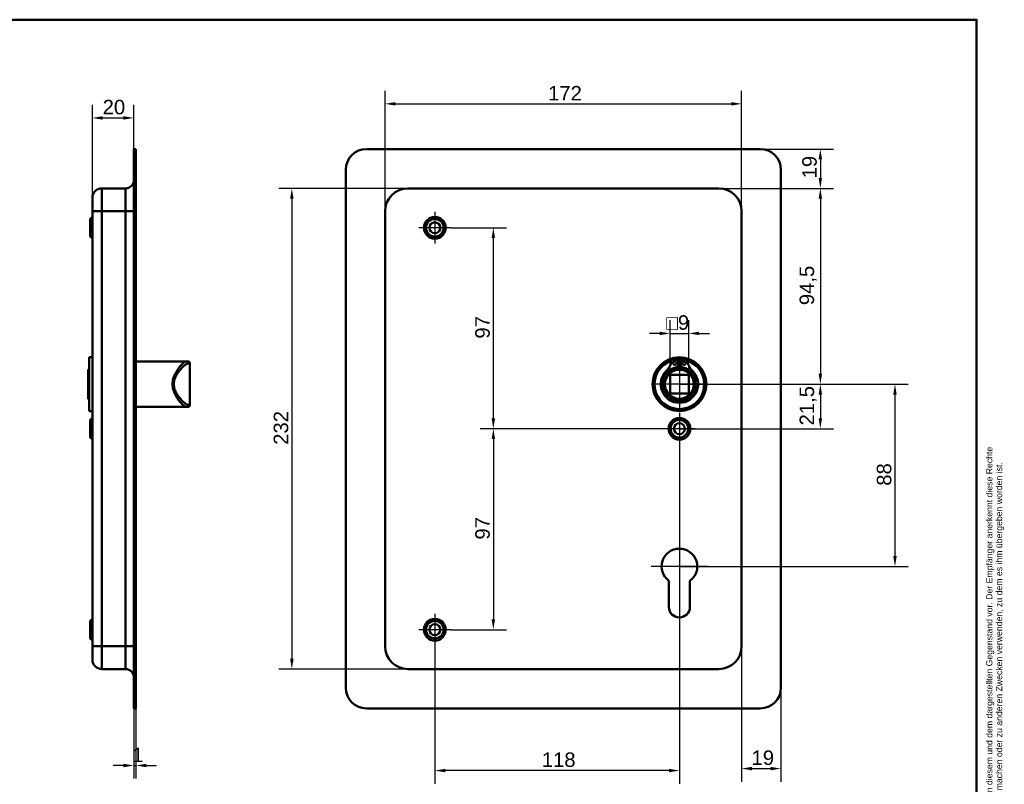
# Model space of a CAD drawing. Header units: millimetres. Extents: x 20 to 833, y 20 to 574.
# Tile 7 of 7: x 358 to 833, y 205 to 574. Entities that reach past the tile are written whole.
import ezdxf
from ezdxf.enums import TextEntityAlignment as Align

# ---------------------------------------------------------------- set-up
doc = ezdxf.new("R2010")
doc.units = ezdxf.units.MM
doc.header["$LTSCALE"] = 2
for name, color, linetype, lineweight in [('Bemaßungen(DIN)', 7, 'Continuous', 25), ('Mittelpunktmarkierung(DIN)', 7, 'Continuous', 25), ('Sichtbare Kanten(DIN)', 7, 'Continuous', 50), ('Sichtbare tangentiale Kanten(DIN)', 7, 'Continuous', 50), ('Skizziergeometrie(DIN)', 7, 'Continuous', 50), ('Skizzierlinie(DIN)', 7, 'Continuous', 25), ('Symbole(DIN)', 7, 'Continuous', 25)]:
    doc.layers.add(name, color=color, linetype=linetype, lineweight=lineweight)
doc.styles.add('Aktuell-DIN', font='arial.ttf')
doc.styles.add('STANDARD-DIN~0', font='arial.ttf')
doc.styles.add('Textstil10', font='arial.ttf')
doc.styles.add('Textstil41', font='arial.ttf', dxfattribs={"width": 0.8})
doc.styles.add('Textstil83', font='arial.ttf', dxfattribs={"width": 0.8})
doc.dimstyles.new('CAD-LAN', dxfattribs={"dimscale": 2, "dimtxt": 3.5, "dimasz": 2.5, "dimexe": 3.175, "dimexo": 0, "dimgap": 0.8, "dimtad": 1, "dimrnd": 1e-08, "dimtxsty": 'STANDARD-DIN~0', "dimcen": 0.09, "dimdle": 10, "dimclrd": 250, "dimclre": 250, "dimclrt": 250, "dimadec": 0, "dimazin": 2, "dimtfac": 1, "dimtmove": 0, "dimatfit": 3, "dimfxl": 1, "dimtolj": 1, "dimtzin": 0, "dimlwd": 25, "dimlwe": 25, "dimarcsym": 0})

# ---------------------------------------------------------------- blocks, each defined once
blk = doc.blocks.new('Ränder Standardrahmen')
at = {"layer": 'Skizziergeometrie(DIN)', "flags": 128}
blk.add_lwpolyline([(10, 10), (10, 287), (410, 287), (410, 10), (10, 10)], dxfattribs=at)
blk = doc.blocks.new('Schriftfelder Heusser')
at = {"layer": 'Skizziergeometrie(DIN)'}
for p, q in [((101, 229.92), (101, 236.92)), ((101, 236.92), (291, 236.92)), ((111, 229.92), (111, 236.92)), ((123, 229.92), (123, 236.92)), ((232, 229.92), (232, 236.92)), ((256, 229.92), (256, 236.92)), ((291, 236.92), (291, 229.92)), ((101, 191.42), (101, 229.92)), ((101, 229.92), (291, 229.92)), ((111, 229.92), (111, 221.42)), ((123, 229.92), (123, 221.42)), ((232, 229.92), (232, 221.42)), ((256, 229.92), (256, 221.42)), ((291, 229.92), (291, 191.42)), ((101, 221.42), (291, 221.42)), ((150, 221.42), (150, 204.42)), ((198.85, 221.42), (198.85, 204.42)), ((216.35, 221.42), (216.35, 204.42)), ((238.35, 221.42), (238.35, 204.42)), ((278, 221.42), (278, 191.42)), ((278, 208.67), (291, 208.67)), ((101, 204.42), (291, 204.42)), ((142, 204.42), (142, 191.42)), ((236, 204.42), (236, 191.42)), ((278, 200.17), (291, 200.17)), ((291, 191.42), (101, 191.42))]:
    blk.add_line(p, q, dxfattribs=at)
at = {"layer": 'Skizzierlinie(DIN)'}
for p, q in [((113.5, 221.42), (113.5, 204.42)), ((118, 221.42), (118, 204.42)), ((162.35, 221.42), (162.35, 204.42)), ((166.85, 221.42), (166.85, 204.42)), ((113.5, 217.17), (150, 217.17)), ((162.35, 217.17), (278, 217.17)), ((113.5, 212.92), (150, 212.92)), ((162.35, 212.92), (278, 212.92)), ((113.5, 208.67), (150, 208.67)), ((162.35, 208.67), (278, 208.67))]:
    blk.add_line(p, q, dxfattribs=at)
for centre in [(115.75, 219.25), (164.6, 219.25), (115.75, 215.04), (164.6, 215.04), (115.75, 210.79), (164.6, 210.79), (115.75, 206.54), (164.6, 206.54)]:
    blk.add_circle(centre, 1.75, dxfattribs=at)
at = {"layer": 'Symbole(DIN)', "color": 7, "insert": (293.33, 191.7), "char_height": 1.5, "width": 182.3003, "attachment_point": 1, "rotation": 90, "line_spacing_factor": 0.944221, "style": 'Aktuell-DIN'}
blk.add_mtext('\\fArial|b0|i0;\\H1.5000;Die Schlossfabrik Heusser AG ist Eigentümerin dieses Dokumentes und behält sich alle Rechte an diesem und dem dargestellten Gegenstand vor. Der Empfänger anerkennt diese Rechte\\Pund wird das Dokument nicht ohne schriftliche Ermächtigung der Eigentümerin Dritten zugänglich machen oder zu anderen Zwecken verwenden, zu dem es ihm übergeben worden ist.\\P ', dxfattribs=at)
at = {"layer": 'Symbole(DIN)', "color": 179, "true_color": 0x262659, "style": 'Aktuell-DIN'}
for s, insert, char_height, attachment_point in [('Pos.', (106, 227), 2.489, 2), ('Menge', (117, 227), 2.489, 2), ('Benennung', (125.81, 225.38), 2.489, 4), ('B-Nummer', (234.74, 225.62), 2.489, 4), ('Material', (265.02, 225.62), 2.489, 5), ('\\fArial|b0|i0;a', (115.81, 219.53), 2, 5), ('\\fArial|b0|i0;e', (164.54, 219.53), 2, 5), ('\\fArial|b0|i0;Gezeichnet', (200.05, 219.23), 2, 4), ('\\fArial|b0|i0;b', (115.75, 215), 2, 5), ('\\fArial|b0|i0;f', (164.55, 215.06), 2, 5), ('\\fArial|b0|i0;Freigegeben', (199.92, 216), 2, 1), ('\\fArial|b0|i0;c', (115.75, 211.01), 2, 5), ('\\fArial|b0|i0;g', (164.63, 211.05), 2, 5), ('\\fArial|b0|i0;Projekt', (200, 211.98), 2, 1), ('\\fArial|b0|i0;d', (115.76, 206.55), 2, 5), ('\\fArial|b0|i0;h', (164.55, 206.57), 2, 5), ('\\fArial|b0|i0;CAD-Nr.', (200, 207.5), 2, 1), ('\\fArial|b0|i0;\\H2.0000;Massstab', (284.39, 206.37), 2, 5), ('\\fArial|b0|i0;\\H2.0000;Baugruppe', (143.1, 203.73), 2, 1), ('\\fArial|b0|i0;Zeichnungs-Nr.', (237, 203.5), 2, 1), ('\\fArial|b0|i0;\\H2.5000;4853 Murgenthal', (113.33, 192.46), 2.5, 7)]:
    blk.add_mtext(s, dxfattribs=dict(at, insert=insert, char_height=char_height, attachment_point=attachment_point))
at = {"layer": 'Symbole(DIN)', "color": 179, "true_color": 0x262659, "attachment_point": 5, "style": 'Aktuell-DIN'}
for s, insert, char_height, width in [('Änd.', (107.21, 213), 2.489, 12.3494), ('Änd.', (156.12, 212.76), 2.489, 12.3494), ('\\fArial|b0|i0;Änderung', (284.51, 202.33), 2, 12.1143)]:
    blk.add_mtext(s, dxfattribs=dict(at, insert=insert, char_height=char_height, width=width))
at = {"layer": 'Symbole(DIN)', "color": 7, "insert": (143.1, 196.62), "char_height": 4.5, "width": 90.18, "attachment_point": 4, "style": 'Aktuell-DIN'}
blk.add_mtext('\\fArial|b0|i0;\\W0.90;\\H4.5000;Heusser-Muschel Serie 6  EN179', dxfattribs=at)
at = {"layer": 'Symbole(DIN)', "color": 179, "true_color": 0x262659, "style": 'Textstil10'}
blk.add_attdef('ERSTELLUNGSDATUM_001', (217.26, 218.29), '', height=2, dxfattribs=at)
at = {"layer": 'Symbole(DIN)', "color": 179, "true_color": 0x262659}
for tag, height, style, p in [('AUTOR', 2.49, 'Aktuell-DIN', (240.03, 219.26)), ('KONTROLLDATUM', 2, 'Textstil10', (217.42, 215.04)), ('KONTROLLIERT_VON', 2, 'Textstil10', (239.98, 215.05))]:
    blk.add_attdef(tag, text='', height=height, dxfattribs=dict(at, style=style)).set_placement(p, align=Align.MIDDLE_LEFT)
at = {"layer": 'Symbole(DIN)', "color": 7, "style": 'Textstil83', "width": 0.8}
blk.add_attdef('Anfänglicher_Ansichtsmaßstab_001', (281.57, 213.34), '', height=2.3, dxfattribs=at)
at = {"layer": 'Symbole(DIN)', "color": 179, "true_color": 0x262659, "style": 'Textstil10'}
blk.add_attdef('PROJEKT', text='', height=2, dxfattribs=at).set_placement((217.77, 209.72), align=Align.BOTTOM_LEFT)
at = {"layer": 'Symbole(DIN)', "color": 7, "style": 'Textstil41', "width": 0.8}
blk.add_attdef('STATUS', text='', height=5, dxfattribs=at).set_placement((284.53, 195.86), align=Align.MIDDLE_CENTER)
blk = doc.blocks.new('*D8')
at = {"layer": 'Bemaßungen(DIN)', "color": 250, "linetype": 'Continuous', "lineweight": 25, "true_color": 0x3f3f3f, "transparency": 16777216}
for p, q in [((534.65, 481.58), (534.65, 539.74)), ((706.65, 481.58), (706.65, 539.74)), ((539.65, 533.39), (701.65, 533.39))]:
    blk.add_line(p, q, dxfattribs=at)
at = {"layer": 'Bemaßungen(DIN)', "color": 250, "linetype": 'Continuous', "true_color": 0x3f3f3f, "transparency": 16777216}
for points in [[(539.65, 534.22), (539.65, 532.55), (534.65, 533.39)], [(701.65, 534.22), (701.65, 532.55), (706.65, 533.39)]]:
    blk.add_solid(points, dxfattribs=at)
at = {"layer": 'Defpoints', "color": 0, "linetype": 'Continuous', "transparency": 16777216}
for p in [(706.65, 533.39), (534.65, 481.58), (706.65, 481.58)]:
    blk.add_point(p, dxfattribs=at)
at = {"layer": 'Bemaßungen(DIN)', "color": 250, "linetype": 'Continuous', "lineweight": 25, "true_color": 0x3f3f3f, "transparency": 16777216, "insert": (613.28, 542.02), "char_height": 7, "attachment_point": 1, "style": 'STANDARD-DIN~0'}
blk.add_mtext('\\A1;172', dxfattribs=at)
blk = doc.blocks.new('*D9')
at = {"layer": 'Bemaßungen(DIN)', "color": 250, "linetype": 'Continuous', "lineweight": 25, "true_color": 0x3f3f3f, "transparency": 16777216}
for p, q in [((545.65, 492.58), (483.3, 492.58)), ((489.65, 487.58), (489.65, 265.58)), ((545.65, 260.58), (483.3, 260.58))]:
    blk.add_line(p, q, dxfattribs=at)
at = {"layer": 'Bemaßungen(DIN)', "color": 250, "linetype": 'Continuous', "true_color": 0x3f3f3f, "transparency": 16777216}
for points in [[(488.81, 487.58), (490.48, 487.58), (489.65, 492.58)], [(488.81, 265.58), (490.48, 265.58), (489.65, 260.58)]]:
    blk.add_solid(points, dxfattribs=at)
at = {"layer": 'Defpoints', "color": 0, "linetype": 'Continuous', "transparency": 16777216}
for p in [(545.65, 492.58), (489.65, 260.58), (545.65, 260.58)]:
    blk.add_point(p, dxfattribs=at)
at = {"layer": 'Bemaßungen(DIN)', "color": 250, "linetype": 'Continuous', "lineweight": 25, "true_color": 0x3f3f3f, "transparency": 16777216, "insert": (480.89, 368.82), "char_height": 7, "attachment_point": 1, "rotation": 90, "style": 'STANDARD-DIN~0'}
blk.add_mtext('\\A1;232', dxfattribs=at)
blk = doc.blocks.new('*D10')
at = {"layer": 'Bemaßungen(DIN)', "color": 250, "linetype": 'Continuous', "lineweight": 25, "true_color": 0x3f3f3f, "transparency": 16777216}
for p, q in [((695.65, 492.58), (751, 492.58)), ((744.65, 487.58), (744.65, 403.08)), ((676.65, 398.08), (751, 398.08))]:
    blk.add_line(p, q, dxfattribs=at)
at = {"layer": 'Bemaßungen(DIN)', "color": 250, "linetype": 'Continuous', "true_color": 0x3f3f3f, "transparency": 16777216}
for points in [[(743.81, 487.58), (745.48, 487.58), (744.65, 492.58)], [(743.81, 403.08), (745.48, 403.08), (744.65, 398.08)]]:
    blk.add_solid(points, dxfattribs=at)
at = {"layer": 'Defpoints', "color": 0, "linetype": 'Continuous', "transparency": 16777216}
for p in [(695.65, 492.58), (676.65, 398.08), (744.65, 398.08)]:
    blk.add_point(p, dxfattribs=at)
at = {"layer": 'Bemaßungen(DIN)', "color": 250, "linetype": 'Continuous', "lineweight": 25, "true_color": 0x3f3f3f, "transparency": 16777216, "insert": (734.63, 436.21), "char_height": 7, "attachment_point": 1, "rotation": 90, "style": 'STANDARD-DIN~0'}
blk.add_mtext('\\A1;94,5', dxfattribs=at)
blk = doc.blocks.new('*D11')
at = {"layer": 'Bemaßungen(DIN)', "color": 250, "linetype": 'Continuous', "lineweight": 25, "true_color": 0x3f3f3f, "transparency": 16777216}
for p, q in [((676.65, 398.08), (751, 398.08)), ((744.65, 393.08), (744.65, 381.58)), ((676.65, 376.58), (751, 376.58))]:
    blk.add_line(p, q, dxfattribs=at)
at = {"layer": 'Bemaßungen(DIN)', "color": 250, "linetype": 'Continuous', "true_color": 0x3f3f3f, "transparency": 16777216}
for points in [[(743.81, 393.08), (745.48, 393.08), (744.65, 398.08)], [(743.81, 381.58), (745.48, 381.58), (744.65, 376.58)]]:
    blk.add_solid(points, dxfattribs=at)
at = {"layer": 'Defpoints', "color": 0, "linetype": 'Continuous', "transparency": 16777216}
for p in [(676.65, 398.08), (676.65, 376.58), (744.65, 376.58)]:
    blk.add_point(p, dxfattribs=at)
at = {"layer": 'Bemaßungen(DIN)', "color": 250, "linetype": 'Continuous', "lineweight": 25, "true_color": 0x3f3f3f, "transparency": 16777216, "insert": (734.63, 378.15), "char_height": 7, "attachment_point": 1, "rotation": 90, "style": 'STANDARD-DIN~0'}
blk.add_mtext('\\A1;21,5', dxfattribs=at)
blk = doc.blocks.new('*D12')
at = {"layer": 'Bemaßungen(DIN)', "color": 250, "linetype": 'Continuous', "lineweight": 25, "true_color": 0x3f3f3f, "transparency": 16777216}
for p, q in [((676.65, 398.08), (787, 398.08)), ((780.65, 393.08), (780.65, 315.08)), ((676.65, 310.08), (787, 310.08))]:
    blk.add_line(p, q, dxfattribs=at)
at = {"layer": 'Bemaßungen(DIN)', "color": 250, "linetype": 'Continuous', "true_color": 0x3f3f3f, "transparency": 16777216}
for points in [[(779.81, 393.08), (781.48, 393.08), (780.65, 398.08)], [(779.81, 315.08), (781.48, 315.08), (780.65, 310.08)]]:
    blk.add_solid(points, dxfattribs=at)
at = {"layer": 'Defpoints', "color": 0, "linetype": 'Continuous', "transparency": 16777216}
for p in [(676.65, 398.08), (676.65, 310.08), (780.65, 310.08)]:
    blk.add_point(p, dxfattribs=at)
at = {"layer": 'Bemaßungen(DIN)', "color": 250, "linetype": 'Continuous', "lineweight": 25, "true_color": 0x3f3f3f, "transparency": 16777216, "insert": (771.9, 349.05), "char_height": 7, "attachment_point": 1, "rotation": 90, "style": 'STANDARD-DIN~0'}
blk.add_mtext('\\A1;88', dxfattribs=at)
blk = doc.blocks.new('*D13')
at = {"layer": 'Bemaßungen(DIN)', "color": 250, "linetype": 'Continuous', "lineweight": 25, "true_color": 0x3f3f3f, "transparency": 16777216}
for p, q in [((715.65, 511.58), (751, 511.58)), ((744.65, 506.58), (744.65, 497.58)), ((695.65, 492.58), (751, 492.58))]:
    blk.add_line(p, q, dxfattribs=at)
at = {"layer": 'Bemaßungen(DIN)', "color": 250, "linetype": 'Continuous', "true_color": 0x3f3f3f, "transparency": 16777216}
for points in [[(743.81, 506.58), (745.48, 506.58), (744.65, 511.58)], [(743.81, 497.58), (745.48, 497.58), (744.65, 492.58)]]:
    blk.add_solid(points, dxfattribs=at)
at = {"layer": 'Defpoints', "color": 0, "linetype": 'Continuous', "transparency": 16777216}
for p in [(715.65, 511.58), (695.65, 492.58), (744.65, 492.58)]:
    blk.add_point(p, dxfattribs=at)
at = {"layer": 'Bemaßungen(DIN)', "color": 250, "linetype": 'Continuous', "lineweight": 25, "true_color": 0x3f3f3f, "transparency": 16777216, "insert": (735.9, 497.39), "char_height": 7, "attachment_point": 1, "rotation": 90, "style": 'STANDARD-DIN~0'}
blk.add_mtext('\\A1;19', dxfattribs=at)
blk = doc.blocks.new('*D14')
at = {"layer": 'Bemaßungen(DIN)', "color": 250, "linetype": 'Continuous', "lineweight": 25, "true_color": 0x3f3f3f, "transparency": 16777216}
for p, q in [((566.3, 473.58), (593.22, 473.58)), ((586.87, 381.58), (586.87, 468.58)), ((676.65, 376.58), (580.52, 376.58))]:
    blk.add_line(p, q, dxfattribs=at)
at = {"layer": 'Bemaßungen(DIN)', "color": 250, "linetype": 'Continuous', "true_color": 0x3f3f3f, "transparency": 16777216}
for points in [[(586.04, 468.58), (587.71, 468.58), (586.87, 473.58)], [(586.04, 381.58), (587.71, 381.58), (586.87, 376.58)]]:
    blk.add_solid(points, dxfattribs=at)
at = {"layer": 'Defpoints', "color": 0, "linetype": 'Continuous', "transparency": 16777216}
for p in [(566.3, 473.58), (586.87, 473.58), (676.65, 376.58)]:
    blk.add_point(p, dxfattribs=at)
at = {"layer": 'Bemaßungen(DIN)', "color": 250, "linetype": 'Continuous', "lineweight": 25, "true_color": 0x3f3f3f, "transparency": 16777216, "insert": (578.13, 420.06), "char_height": 7, "attachment_point": 1, "rotation": 90, "style": 'STANDARD-DIN~0'}
blk.add_mtext('\\A1;97', dxfattribs=at)
blk = doc.blocks.new('*D15')
at = {"layer": 'Bemaßungen(DIN)', "color": 250, "linetype": 'Continuous', "lineweight": 25, "true_color": 0x3f3f3f, "transparency": 16777216}
for p, q in [((676.65, 376.58), (580.52, 376.58)), ((586.87, 371.58), (586.87, 284.58)), ((566.3, 279.58), (593.22, 279.58))]:
    blk.add_line(p, q, dxfattribs=at)
at = {"layer": 'Bemaßungen(DIN)', "color": 250, "linetype": 'Continuous', "true_color": 0x3f3f3f, "transparency": 16777216}
for points in [[(586.04, 371.58), (587.71, 371.58), (586.87, 376.58)], [(586.04, 284.58), (587.71, 284.58), (586.87, 279.58)]]:
    blk.add_solid(points, dxfattribs=at)
at = {"layer": 'Defpoints', "color": 0, "linetype": 'Continuous', "transparency": 16777216}
for p in [(676.65, 376.58), (566.3, 279.58), (586.87, 279.58)]:
    blk.add_point(p, dxfattribs=at)
at = {"layer": 'Bemaßungen(DIN)', "color": 250, "linetype": 'Continuous', "lineweight": 25, "true_color": 0x3f3f3f, "transparency": 16777216, "insert": (578.13, 323.06), "char_height": 7, "attachment_point": 1, "rotation": 90, "style": 'STANDARD-DIN~0'}
blk.add_mtext('\\A1;97', dxfattribs=at)
blk = doc.blocks.new('*D16')
at = {"layer": 'Bemaßungen(DIN)', "color": 250, "linetype": 'Continuous', "lineweight": 25, "true_color": 0x3f3f3f, "transparency": 16777216}
for p, q in [((676.65, 368.93), (676.65, 205.23)), ((558.65, 271.93), (558.65, 205.23)), ((671.65, 211.58), (563.65, 211.58))]:
    blk.add_line(p, q, dxfattribs=at)
at = {"layer": 'Bemaßungen(DIN)', "color": 250, "linetype": 'Continuous', "true_color": 0x3f3f3f, "transparency": 16777216}
for points in [[(563.65, 212.41), (563.65, 210.75), (558.65, 211.58)], [(671.65, 212.41), (671.65, 210.75), (676.65, 211.58)]]:
    blk.add_solid(points, dxfattribs=at)
at = {"layer": 'Defpoints', "color": 0, "linetype": 'Continuous', "transparency": 16777216}
for p in [(676.65, 368.93), (558.65, 271.93), (558.65, 211.58)]:
    blk.add_point(p, dxfattribs=at)
at = {"layer": 'Bemaßungen(DIN)', "color": 250, "linetype": 'Continuous', "lineweight": 25, "true_color": 0x3f3f3f, "transparency": 16777216, "insert": (610.24, 220.33), "char_height": 7, "attachment_point": 1, "style": 'STANDARD-DIN~0'}
blk.add_mtext('\\A1;118', dxfattribs=at)
blk = doc.blocks.new('*D17')
at = {"layer": 'Bemaßungen(DIN)', "color": 250, "linetype": 'Continuous', "lineweight": 25, "true_color": 0x3f3f3f, "transparency": 16777216}
for p, q in [((706.65, 271.58), (706.65, 206.19)), ((725.65, 251.58), (725.65, 206.19)), ((711.65, 212.54), (720.65, 212.54))]:
    blk.add_line(p, q, dxfattribs=at)
at = {"layer": 'Bemaßungen(DIN)', "color": 250, "linetype": 'Continuous', "true_color": 0x3f3f3f, "transparency": 16777216}
for points in [[(711.65, 213.37), (711.65, 211.7), (706.65, 212.54)], [(720.65, 213.37), (720.65, 211.7), (725.65, 212.54)]]:
    blk.add_solid(points, dxfattribs=at)
at = {"layer": 'Defpoints', "color": 0, "linetype": 'Continuous', "transparency": 16777216}
for p in [(706.65, 271.58), (725.65, 251.58), (725.65, 212.54)]:
    blk.add_point(p, dxfattribs=at)
at = {"layer": 'Bemaßungen(DIN)', "color": 250, "linetype": 'Continuous', "lineweight": 25, "true_color": 0x3f3f3f, "transparency": 16777216, "insert": (711.45, 221.28), "char_height": 7, "attachment_point": 1, "style": 'STANDARD-DIN~0'}
blk.add_mtext('\\A1;19', dxfattribs=at)
blk = doc.blocks.new('*D18')
at = {"layer": 'Bemaßungen(DIN)', "color": 250, "linetype": 'Continuous', "lineweight": 25, "true_color": 0x3f3f3f, "transparency": 16777216}
for p, q in [((672.15, 402.58), (672.15, 428.93)), ((681.15, 402.58), (681.15, 428.93)), ((667.15, 422.58), (662.15, 422.58)), ((672.15, 422.58), (681.15, 422.58)), ((686.15, 422.58), (691.15, 422.58))]:
    blk.add_line(p, q, dxfattribs=at)
at = {"layer": 'Bemaßungen(DIN)', "color": 250, "linetype": 'Continuous', "true_color": 0x3f3f3f, "transparency": 16777216}
for points in [[(667.15, 423.41), (667.15, 421.75), (672.15, 422.58)], [(686.15, 423.41), (686.15, 421.75), (681.15, 422.58)]]:
    blk.add_solid(points, dxfattribs=at)
at = {"layer": 'Defpoints', "color": 0, "linetype": 'Continuous', "transparency": 16777216}
for p in [(681.15, 422.58), (672.15, 402.58), (681.15, 402.58)]:
    blk.add_point(p, dxfattribs=at)
at = {"layer": 'Bemaßungen(DIN)', "color": 250, "linetype": 'Continuous', "lineweight": 25, "true_color": 0x3f3f3f, "transparency": 16777216, "insert": (670.27, 431.33), "char_height": 7, "attachment_point": 1, "style": 'STANDARD-DIN~0'}
blk.add_mtext('\\A1;\\fAIGDT|b0|i0;\\H7.0000;o\\fArial|b0|i0;\\H7.0000;9', dxfattribs=at)
blk = doc.blocks.new('*D19')
at = {"layer": 'Bemaßungen(DIN)', "color": 250, "linetype": 'Continuous', "lineweight": 25, "true_color": 0x3f3f3f, "transparency": 16777216}
for p, q in [((393.41, 488.08), (393.41, 532.93)), ((413.41, 511.58), (413.41, 532.93)), ((398.41, 526.58), (408.41, 526.58))]:
    blk.add_line(p, q, dxfattribs=at)
at = {"layer": 'Bemaßungen(DIN)', "color": 250, "linetype": 'Continuous', "true_color": 0x3f3f3f, "transparency": 16777216}
for points in [[(398.41, 527.41), (398.41, 525.75), (393.41, 526.58)], [(408.41, 527.41), (408.41, 525.75), (413.41, 526.58)]]:
    blk.add_solid(points, dxfattribs=at)
at = {"layer": 'Defpoints', "color": 0, "linetype": 'Continuous', "transparency": 16777216}
for p in [(413.41, 526.58), (413.41, 511.58), (393.41, 488.08)]:
    blk.add_point(p, dxfattribs=at)
at = {"layer": 'Bemaßungen(DIN)', "color": 250, "linetype": 'Continuous', "lineweight": 25, "true_color": 0x3f3f3f, "transparency": 16777216, "insert": (398.35, 535.33), "char_height": 7, "attachment_point": 1, "style": 'STANDARD-DIN~0'}
blk.add_mtext('\\A1;20', dxfattribs=at)
blk = doc.blocks.new('*D20')
at = {"layer": 'Bemaßungen(DIN)', "color": 250, "linetype": 'Continuous', "lineweight": 25, "true_color": 0x3f3f3f, "transparency": 16777216}
for p, q in [((413.41, 241.58), (413.41, 207.68)), ((414.41, 241.58), (414.41, 207.68)), ((408.41, 214.03), (403.41, 214.03)), ((413.41, 214.03), (414.41, 214.03)), ((419.41, 214.03), (424.41, 214.03))]:
    blk.add_line(p, q, dxfattribs=at)
at = {"layer": 'Bemaßungen(DIN)', "color": 250, "linetype": 'Continuous', "true_color": 0x3f3f3f, "transparency": 16777216}
for points in [[(408.41, 214.86), (408.41, 213.19), (413.41, 214.03)], [(419.41, 214.86), (419.41, 213.19), (414.41, 214.03)]]:
    blk.add_solid(points, dxfattribs=at)
at = {"layer": 'Defpoints', "color": 0, "linetype": 'Continuous', "transparency": 16777216}
for p in [(413.41, 241.58), (414.41, 241.58), (414.41, 214.03)]:
    blk.add_point(p, dxfattribs=at)
at = {"layer": 'Bemaßungen(DIN)', "color": 250, "linetype": 'Continuous', "lineweight": 25, "true_color": 0x3f3f3f, "transparency": 16777216, "insert": (412.63, 222.66), "char_height": 7, "attachment_point": 1, "style": 'STANDARD-DIN~0'}
blk.add_mtext('\\A1;1', dxfattribs=at)

msp = doc.modelspace()

# ---------------------------------------------------------------- linework, layer by layer
at = {"layer": 'Mittelpunktmarkierung(DIN)', "linetype": 'Continuous'}
for p, q in [((558.646, 481.228), (558.646, 465.928)), ((566.296, 473.578), (550.996, 473.578)), ((676.646, 410.078), (676.646, 386.078)), ((688.646, 398.078), (664.646, 398.078)), ((676.646, 384.228), (676.646, 368.928)), ((684.296, 376.578), (668.996, 376.578)), ((676.646, 323.678), (676.646, 300.078)), ((690.246, 310.078), (663.046, 310.078)), ((558.646, 287.228), (558.646, 271.928)), ((566.296, 279.578), (550.996, 279.578))]:
    msp.add_line(p, q, dxfattribs=at)
at = {"layer": 'Sichtbare Kanten(DIN)'}
for p, q in [((414.414, 511.578), (413.414, 511.578)), ((413.414, 501.578), (413.414, 511.578)), ((414.414, 511.578), (414.414, 501.578)), ((525.646, 511.578), (715.646, 511.578)), ((413.414, 501.578), (413.414, 251.578)), ((414.414, 501.578), (414.414, 251.578)), ((515.646, 251.578), (515.646, 501.578)), ((725.646, 501.578), (725.646, 251.578)), ((409.414, 492.578), (397.914, 492.578)), ((695.646, 492.578), (545.646, 492.578)), ((393.414, 481.578), (393.414, 488.078)), ((393.414, 481.578), (393.414, 271.578)), ((534.646, 481.578), (534.646, 271.578)), ((706.646, 271.578), (706.646, 481.578)), ((392.414, 477.828), (393.414, 478.828)), ((392.414, 469.328), (392.414, 477.828)), ((392.414, 469.328), (393.414, 468.328)), ((391.914, 411.078), (391.914, 385.078)), ((391.914, 411.078), (393.414, 411.078)), ((414.414, 409.078), (434.414, 409.078)), ((434.414, 409.078), (438.745, 409.078)), ((438.745, 409.078), (439.414, 409.078)), ((673.006, 410.036), (676.03, 410.036)), ((676.03, 410.036), (676.03, 406.336)), ((677.263, 406.336), (677.263, 410.036)), ((677.263, 410.036), (680.287, 410.036)), ((391.414, 405.078), (391.914, 405.578)), ((391.414, 391.078), (391.414, 405.078)), ((440.414, 388.078), (440.414, 408.078)), ((672.146, 393.578), (672.146, 402.578)), ((672.146, 402.578), (681.146, 402.578)), ((681.146, 402.578), (681.146, 393.578)), ((391.414, 391.078), (391.914, 390.578)), ((681.146, 393.578), (672.146, 393.578)), ((391.914, 385.078), (393.414, 385.078)), ((414.414, 387.078), (434.414, 387.078)), ((434.414, 387.078), (438.745, 387.078)), ((439.414, 387.078), (438.745, 387.078)), ((392.414, 380.828), (393.414, 381.828)), ((392.414, 372.328), (392.414, 380.828)), ((392.414, 372.328), (393.414, 371.328)), ((671.546, 290.578), (671.546, 303.154)), ((681.746, 303.154), (681.746, 290.578)), ((392.414, 283.828), (393.414, 284.828)), ((392.414, 275.328), (392.414, 283.828)), ((392.414, 275.328), (393.414, 274.328)), ((393.414, 265.078), (393.414, 271.578)), ((409.414, 260.578), (397.914, 260.578)), ((545.646, 260.578), (695.646, 260.578)), ((413.414, 241.578), (413.414, 251.578)), ((414.414, 251.578), (414.414, 241.578)), ((413.414, 241.578), (414.414, 241.578)), ((715.646, 241.578), (525.646, 241.578))]:
    msp.add_line(p, q, dxfattribs=at)
for centre, radius in [((558.646, 473.578), 5.25), ((558.646, 473.578), 4.25), ((558.646, 473.578), 2.65), ((676.646, 398.078), 13), ((676.646, 398.078), 12.5), ((674.415, 408.186), 0.85), ((678.878, 408.186), 0.85), ((676.646, 398.078), 8), ((676.646, 398.078), 7), ((676.646, 376.578), 5.25), ((676.646, 376.578), 4.25), ((676.646, 376.578), 2.65), ((558.646, 279.578), 5.25), ((558.646, 279.578), 4.25), ((558.646, 279.578), 2.65)]:
    msp.add_circle(centre, radius, dxfattribs=at)
for centre, radius, start, end in [((525.646, 501.578), 10, 90, 180), ((715.646, 501.578), 10, 0, 90), ((409.414, 496.578), 4, 270, 0), ((397.914, 488.078), 4.5, 90, 180), ((545.646, 481.578), 11, 90, 180), ((695.646, 481.578), 11, 0, 90), ((439.414, 408.078), 1, 0, 90), ((676.646, 398.078), 12, 108.17213, 71.82787), ((664.323, 410.776), 8.678, 314.1409, 355.03295), ((676.646, 398.078), 12, 85.21102, 94.78898), ((688.969, 410.776), 8.678, 184.96705, 225.8591), ((676.646, 398.078), 9.017, 134.1409, 45.8591), ((676.646, 398.812), 7.55, 94.68501, 144.3129), ((676.646, 398.078), 8.2, 63.63056, 116.36944), ((676.646, 398.078), 9, 86.0711, 93.9289), ((676.646, 398.812), 7.55, 35.6871, 85.31499), ((439.414, 388.078), 1, 270, 0), ((676.646, 310.078), 8.6, 306.37184, 233.62816), ((676.646, 290.578), 5.1, 180, 0), ((545.646, 271.578), 11, 180, 270), ((695.646, 271.578), 11, 270, 0), ((397.914, 265.078), 4.5, 180, 270), ((409.414, 256.578), 4, 0, 90), ((525.646, 251.578), 10, 180, 270), ((715.646, 251.578), 10, 270, 0)]:
    msp.add_arc(centre, radius, start, end, dxfattribs=at)
at = {"layer": 'Sichtbare tangentiale Kanten(DIN)'}
for p, q in [((413.414, 501.578), (414.414, 501.578)), ((397.914, 492.578), (397.914, 481.578)), ((409.414, 481.578), (409.414, 492.578)), ((397.914, 481.578), (393.414, 481.578)), ((409.414, 481.578), (397.914, 481.578)), ((397.914, 271.578), (397.914, 481.578)), ((409.414, 481.578), (409.414, 271.578)), ((409.414, 481.578), (413.414, 481.578)), ((440.414, 408.078), (439.71, 408.078)), ((439.71, 388.078), (440.414, 388.078)), ((397.914, 271.578), (393.414, 271.578)), ((409.414, 271.578), (397.914, 271.578)), ((397.914, 271.578), (397.914, 260.578)), ((409.414, 260.578), (409.414, 271.578)), ((409.414, 271.578), (413.414, 271.578)), ((414.414, 251.578), (413.414, 251.578))]:
    msp.add_line(p, q, dxfattribs=at)
for centre, major_axis, start_param, end_param in [((438.745, 408.078), (0, 1), 4.712389, 6.2831853), ((438.745, 388.078), (0, -1), 0, 1.5707963)]:
    msp.add_ellipse(centre, major_axis=major_axis, ratio=0.9647528, start_param=start_param, end_param=end_param, dxfattribs=at)
for points, knots in [([(438.745, 409.078), (438.53, 409.078), (437.994, 408.871), (436.601, 407.745), (434.504, 405.281), (432.496, 401.679), (431.936, 398.088), (432.277, 395.851), (432.83, 394.219), (433.507, 392.712), (434.904, 390.393), (436.604, 388.412), (437.993, 387.285), (438.53, 387.078), (438.745, 387.078)], [-3.4261334, -3.4261334, -3.4261334, -3.4261334, -3.1814096, -2.9366858, -2.4472382, -1.9577905, -1.7130667, -1.4683429, -1.345981, -1.2236191, -0.9788953, -0.4894476, -0.2447238, 0, 0, 0, 0]), ([(439.71, 388.078), (439.484, 388.078), (439.201, 388.172), (438.877, 388.348), (438.553, 388.523), (438.187, 388.779), (437.795, 389.099), (437.009, 389.741), (436.114, 390.641), (435.255, 391.744), (434.826, 392.296), (434.406, 392.898), (434.028, 393.556), (433.84, 393.885), (433.662, 394.227), (433.5, 394.584), (433.338, 394.941), (433.193, 395.311), (433.072, 395.694), (432.83, 396.46), (432.686, 397.273), (432.688, 398.088), (432.69, 398.903), (432.837, 399.719), (433.076, 400.482), (433.555, 402.007), (434.4, 403.316), (435.263, 404.419), (436.125, 405.522), (437.012, 406.418), (437.795, 407.058), (438.186, 407.378), (438.552, 407.634), (438.877, 407.809), (439.201, 407.984), (439.484, 408.078), (439.71, 408.078)], [0, 0, 0, 0, 0.2447238, 0.2447238, 0.2447238, 0.4894476, 0.4894476, 0.4894476, 0.9788953, 0.9788953, 0.9788953, 1.2236191, 1.2236191, 1.2236191, 1.345981, 1.345981, 1.345981, 1.4683429, 1.4683429, 1.4683429, 1.7130667, 1.7130667, 1.7130667, 1.9577905, 1.9577905, 1.9577905, 2.4472382, 2.4472382, 2.4472382, 2.9366858, 2.9366858, 2.9366858, 3.1814096, 3.1814096, 3.1814096, 3.4261334, 3.4261334, 3.4261334, 3.4261334])]:
    msp.add_open_spline(points, degree=3, knots=knots, dxfattribs=at)

# ---------------------------------------------------------------- block references
at = {"xscale": 2, "yscale": 2, "zscale": 2}
msp.add_blockref('Ränder Standardrahmen', (0, 0), dxfattribs=at)
msp.add_blockref('Schriftfelder Heusser', (238, -362.833), dxfattribs=at).add_auto_attribs({'ERSTELLUNGSDATUM_001': '21.12.2020', 'Anfänglicher_Ansichtsmaßstab_001': '1 : 2'})

# ---------------------------------------------------------------- dimensions: what is measured, and where the dimension line sits
at = {"layer": 'Bemaßungen(DIN)', "color": 250, "linetype": 'Continuous', "lineweight": 25, "true_color": 0x3f3f3f}
for base, p1, p2, angle, override, picture, middle in [((706.646, 533.388), (534.646, 481.578), (706.646, 481.578), 180, {"dimgap": 0.8, "dimdec": 2, "dimtol": 0, "dimlim": 0, "dimtp": 0, "dimtm": 0, "dimtdec": 2, "dimtofl": 0, "dimatfit": 1}, '*D8', (620.646, 533.388)), ((413.414, 526.578), (393.414, 488.078), (413.414, 511.578), 180, {"dimgap": 0.8, "dimdec": 2, "dimtol": 0, "dimlim": 0, "dimtp": 0, "dimtm": 0, "dimtdec": 2, "dimtofl": 0, "dimatfit": 1}, '*D19', (403.414, 526.578)), ((744.646, 492.578), (715.646, 511.578), (695.646, 492.578), 270, {"dimgap": 0.8, "dimdec": 2, "dimtol": 0, "dimlim": 0, "dimtp": 0, "dimtm": 0, "dimtdec": 2, "dimtofl": 0, "dimatfit": 1}, '*D13', (744.646, 502.078)), ((489.646, 260.578), (545.646, 492.578), (545.646, 260.578), 90, {"dimgap": 0.8, "dimdec": 2, "dimtol": 0, "dimlim": 0, "dimtp": 0, "dimtm": 0, "dimtdec": 2, "dimtofl": 0, "dimatfit": 1}, '*D9', (489.646, 376.578)), ((744.646, 398.078), (695.646, 492.578), (676.646, 398.078), 90, {"dimgap": 0.8, "dimdec": 2, "dimtol": 0, "dimlim": 0, "dimtp": 0, "dimtm": 0, "dimtdec": 2, "dimtofl": 0, "dimatfit": 1}, '*D10', (744.646, 445.328)), ((586.874, 473.578), (676.646, 376.578), (566.296, 473.578), 90, {"dimgap": 0.8, "dimdec": 2, "dimtol": 0, "dimlim": 0, "dimtp": 0, "dimtm": 0, "dimtdec": 2, "dimtofl": 0, "dimatfit": 1}, '*D14', (586.874, 425.078)), ((744.646, 376.578), (676.646, 398.078), (676.646, 376.578), 90, {"dimgap": 0.8, "dimdec": 2, "dimtol": 0, "dimlim": 0, "dimtp": 0, "dimtm": 0, "dimtdec": 2, "dimtofl": 0, "dimatfit": 1}, '*D11', (744.646, 387.328)), ((780.646, 310.078), (676.646, 398.078), (676.646, 310.078), 90, {"dimgap": 0.8, "dimdec": 2, "dimtol": 0, "dimlim": 0, "dimtp": 0, "dimtm": 0, "dimtdec": 2, "dimtofl": 0, "dimatfit": 1}, '*D12', (780.646, 354.078)), ((586.874, 279.578), (676.646, 376.578), (566.296, 279.578), 90, {"dimgap": 0.8, "dimdec": 2, "dimtol": 0, "dimlim": 0, "dimtp": 0, "dimtm": 0, "dimtdec": 2, "dimtofl": 0, "dimatfit": 1}, '*D15', (586.874, 328.078)), ((558.646, 211.578), (676.646, 368.928), (558.646, 271.928), 180, {"dimgap": 0.8, "dimdec": 2, "dimtol": 0, "dimlim": 0, "dimtp": 0, "dimtm": 0, "dimtdec": 2, "dimtofl": 0, "dimatfit": 1}, '*D16', (617.646, 211.578)), ((414.414, 214.027), (413.414, 241.578), (414.414, 241.578), 180, {"dimgap": 0.8, "dimdec": 2, "dimtol": 0, "dimlim": 0, "dimtp": 0, "dimtm": 0, "dimtdec": 2, "dimtofl": 1, "dimatfit": 1}, '*D20', (413.914, 214.027))]:
    dim = msp.add_linear_dim(base=base, p1=p1, p2=p2, angle=angle, dimstyle='CAD-LAN', override=override, dxfattribs=at)
    dim.commit()
    dim.dimension.update_dxf_attribs({"geometry": picture, "text_midpoint": middle, "dimtype": 160})
dim = msp.add_linear_dim(base=(681.146, 422.578), p1=(672.146, 402.578), p2=(681.146, 402.578), angle=180, text='\\fAIGDT|b0|i0;\\H7.0000;o\\fArial|b0|i0;\\H7.0000;<>', dimstyle='CAD-LAN', override={"dimgap": 0.8, "dimdec": 2, "dimtol": 0, "dimlim": 0, "dimtp": 0, "dimtm": 0, "dimtdec": 2, "dimtofl": 1, "dimatfit": 1}, dxfattribs=at)
dim.commit()
dim.dimension.update_dxf_attribs({"geometry": '*D18', "text_midpoint": (676.646, 422.578), "dimtype": 160})
dim = msp.add_linear_dim(base=(725.646, 212.535), p1=(706.646, 271.578), p2=(725.646, 251.578), dimstyle='CAD-LAN', override={"dimgap": 0.8, "dimdec": 2, "dimtol": 0, "dimlim": 0, "dimtp": 0, "dimtm": 0, "dimtdec": 2, "dimtofl": 0, "dimatfit": 1}, dxfattribs=at)
dim.commit()
dim.dimension.update_dxf_attribs({"geometry": '*D17', "text_midpoint": (716.146, 212.535), "dimtype": 160})

doc.saveas('drawing.dxf')
